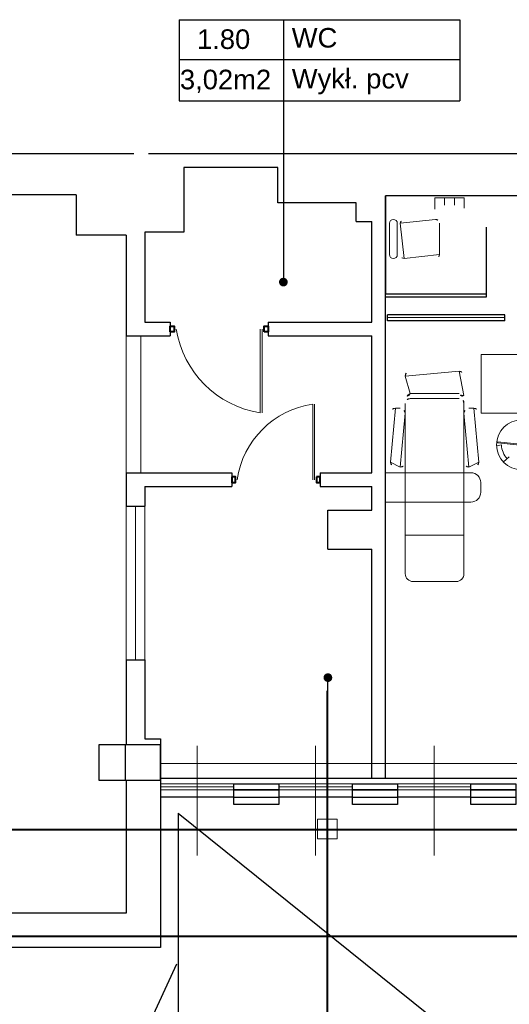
# Model space of a CAD drawing. Header units: millimetres. Extents: x 6612728327 to 6612744462, y 5733542327 to 5733552841.
# Tile 28 of 124: x 6612734605 to 6612735105, y 5733544055 to 5733545061. Entities that reach past the tile are written whole.
import ezdxf

# ---------------------------------------------------------------- set-up
doc = ezdxf.new("R2010")
doc.units = ezdxf.units.MM
doc.header["$MEASUREMENT"] = 0
for name, color, linetype in [('!!!!_SCIANY GRUBE', 7, 'Continuous'), ('_ATECHN-MEBLE', 7, 'Continuous'), ('_ATECHN-MEDYCZ.', 7, 'Continuous'), ('_ATECHN-STELAŻE', 7, 'Continuous'), ('_ATECHN-WYPOSAŻ.', 7, 'Continuous'), ('A_A-OPISY POM', 7, 'Continuous'), ('A_ocieplenie', 7, 'Continuous'), ('A_Stolarka_okna', 7, 'Continuous'), ('inw_PODCIĄGI', 7, 'Continuous'), ('inw_STOLARKA', 7, 'Continuous'), ('inw_STOLARKAOKIENNA', 7, 'Continuous'), ('inw_słupy STAL', 7, 'Continuous'), ('inw_WIDOK', 7, 'Continuous'), ('WIDOK', 7, 'Continuous')]:
    doc.layers.add(name, color=color, linetype=linetype)
doc.styles.add('GENERATED_STYLE_1', font='arial.ttf')

msp = doc.modelspace()

# ---------------------------------------------------------------- hatches: boundary and pattern name
at = {"layer": 'A_A-OPISY POM', "linetype": 'Continuous', "lineweight": 25}
for points in [[(6612734874.089869, 5733544788.270693, 1), (6612734874.089869, 5733544797.270693, 1)], [(6612734919.562922, 5733544393.045317, 1), (6612734919.562922, 5733544384.045317, 1)]]:
    msp.add_hatch(color=7, dxfattribs=at).paths.add_polyline_path(points)

# ---------------------------------------------------------------- linework, layer by layer
at = {"layer": '!!!!_SCIANY GRUBE', "color": 7, "lineweight": 30}
for p, q in [((6612734721.516482, 5733544923.844683), (6612734452.516482, 5733544923.844683)), ((6612735126.516483, 5733544923.844683), (6612734736.516482, 5733544923.844683)), ((6612734868.516483, 5733544909.844683), (6612734772.516482, 5733544909.844683)), ((6612734772.516482, 5733544909.844683), (6612734772.516482, 5733544843.844683)), ((6612734868.516483, 5733544873.844683), (6612734868.516483, 5733544909.844683)), ((6612734662.516482, 5733544881.844683), (6612734432.516482, 5733544881.844683)), ((6612734662.516482, 5733544881.844683), (6612734662.516482, 5733544840.844683)), ((6612735126.516483, 5733544880.844683), (6612734978.516483, 5733544880.844683)), ((6612734978.516483, 5733544285.844682), (6612734978.516483, 5733544880.844683)), ((6612734948.516483, 5733544873.844683), (6612734868.516483, 5733544873.844683)), ((6612734948.516483, 5733544854.844683), (6612734948.516483, 5733544873.844683)), ((6612734948.516483, 5733544854.844683), (6612734964.516483, 5733544854.844683)), ((6612734964.516483, 5733544751.844683), (6612734964.516483, 5733544854.844683)), ((6612734713.516482, 5733544840.844683), (6612734662.516482, 5733544840.844683)), ((6612734713.516482, 5733544840.844683), (6612734713.516482, 5733544737.844683)), ((6612734732.516482, 5733544843.844683), (6612734732.516482, 5733544751.844683)), ((6612734772.516482, 5733544843.844683), (6612734732.516482, 5733544843.844683)), ((6612734732.516482, 5733544751.844683), (6612734758.516482, 5733544751.844683)), ((6612734758.516482, 5733544751.844683), (6612734758.516482, 5733544737.844683)), ((6612734858.516483, 5733544751.844683), (6612734964.516483, 5733544751.844683)), ((6612734858.516483, 5733544751.844683), (6612734858.516483, 5733544737.844683)), ((6612734713.516482, 5733544737.844683), (6612734758.516482, 5733544737.844683)), ((6612734858.516483, 5733544737.844683), (6612734964.516483, 5733544737.844683)), ((6612734964.516483, 5733544597.844683), (6612734964.516483, 5733544737.844683)), ((6612734713.516482, 5733544597.844683), (6612734713.516482, 5733544563.844683)), ((6612734713.516482, 5733544597.844683), (6612734821.516483, 5733544597.844683)), ((6612734821.516483, 5733544597.844683), (6612734821.516483, 5733544583.844683)), ((6612734911.516483, 5733544597.844683), (6612734964.516483, 5733544597.844683)), ((6612734911.516483, 5733544597.844683), (6612734911.516483, 5733544583.844683)), ((6612734732.516482, 5733544583.844683), (6612734732.516482, 5733544563.844683)), ((6612734732.516482, 5733544583.844683), (6612734821.516483, 5733544583.844683)), ((6612734911.516483, 5733544583.844683), (6612734964.516483, 5733544583.844683)), ((6612734964.516483, 5733544559.844683), (6612734964.516483, 5733544583.844683)), ((6612734713.516482, 5733544563.844683), (6612734732.516482, 5733544563.844683)), ((6612734919.516483, 5733544559.844683), (6612734964.516483, 5733544559.844683)), ((6612734919.516483, 5733544519.844683), (6612734919.516483, 5733544559.844683)), ((6612734919.516483, 5733544519.844683), (6612734964.516483, 5733544519.844683)), ((6612734964.516483, 5733544285.844682), (6612734964.516483, 5733544519.844683)), ((6612734713.516482, 5733544406.844682), (6612734713.516482, 5733544319.844682)), ((6612734713.516482, 5733544406.844682), (6612734732.516482, 5733544406.844682)), ((6612734732.516482, 5733544406.844682), (6612734732.516482, 5733544325.844682)), ((6612734732.516482, 5733544325.844682), (6612734748.516482, 5733544325.844682)), ((6612734748.516482, 5733544325.844682), (6612734748.516482, 5733544283.844682)), ((6612734712.516482, 5733544319.844682), (6612734685.516482, 5733544319.844682)), ((6612734685.516482, 5733544319.844682), (6612734685.516482, 5733544283.844682)), ((6612734685.516482, 5733544283.844682), (6612734712.516482, 5733544283.844682)), ((6612734713.516482, 5733544283.844682), (6612734713.516482, 5733544147.844682)), ((6612734748.516482, 5733544283.844682), (6612734748.516482, 5733544112.844682)), ((6612734713.516482, 5733544147.844682), (6612734574.516482, 5733544147.844682)), ((6612734748.516482, 5733544112.844682), (6612734571.516482, 5733544112.844682))]:
    msp.add_line(p, q, dxfattribs=at)
at = {"layer": '!!!!_SCIANY GRUBE', "color": 7, "lineweight": 30, "flags": 128}
for points in [[(6612735078.516483, 5733544880.844683), (6612734978.516483, 5733544880.844683), (6612734978.516483, 5733544780.844683), (6612735081.516483, 5733544780.844683)], [(6612734978.497007, 5733544777.839381), (6612735081.516483, 5733544777.844683), (6612735081.516483, 5733544780.844683)]]:
    msp.add_lwpolyline(points, dxfattribs=at)
for points in [[(6612734712.516482, 5733544283.844682), (6612734748.516482, 5733544283.844682), (6612734748.516482, 5733544319.844682), (6612734712.516482, 5733544319.844682)], [(6612734712.516482, 5733544283.844682), (6612734748.516482, 5733544283.844682), (6612734748.516482, 5733544319.844682), (6612734712.516482, 5733544319.844682)], [(6612734823.516483, 5733544279.844682), (6612734869.516483, 5733544279.844682), (6612734869.516483, 5733544273.844682), (6612734823.516483, 5733544273.844682)], [(6612734823.516483, 5733544273.844682), (6612734869.516483, 5733544273.844682), (6612734869.516483, 5733544258.844682), (6612734823.516483, 5733544258.844682)], [(6612734944.516483, 5733544279.844682), (6612734990.516483, 5733544279.844682), (6612734990.516483, 5733544273.844682), (6612734944.516483, 5733544273.844682)], [(6612734944.516483, 5733544273.844682), (6612734990.516483, 5733544273.844682), (6612734990.516483, 5733544258.844682), (6612734944.516483, 5733544258.844682)], [(6612735065.516483, 5733544279.844682), (6612735111.516483, 5733544279.844682), (6612735111.516483, 5733544273.844682), (6612735065.516483, 5733544273.844682)], [(6612735065.516483, 5733544273.844682), (6612735111.516483, 5733544273.844682), (6612735111.516483, 5733544258.844682), (6612735065.516483, 5733544258.844682)]]:
    msp.add_lwpolyline(points, close=True, dxfattribs=at)
at = {"layer": '_ATECHN-MEBLE', "color": 7, "lineweight": 18}
for p, q in [((6612734982.452532, 5733544852.882405), (6612734982.452532, 5733544820.882405)), ((6612734990.452532, 5733544852.882405), (6612734990.452532, 5733544820.882405)), ((6612734998.513773, 5733544668.773139), (6612734998.513773, 5733544494.792016)), ((6612735053.513773, 5733544673.773139), (6612735003.513773, 5733544673.773139)), ((6612735058.513773, 5733544494.792016), (6612735058.513773, 5733544668.773139)), ((6612735006.513773, 5733544486.792016), (6612735050.513773, 5733544486.792016))]:
    msp.add_line(p, q, dxfattribs=at)
at = {"layer": '_ATECHN-MEBLE', "color": 7, "lineweight": 18, "flags": 128}
for points in [[(6612735033.452532, 5733544852.882405), (6612735033.452532, 5733544820.882405, -0.4142135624), (6612735029.452532, 5733544816.882405), (6612734997.452532, 5733544816.882405, -0.4142135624), (6612734993.452532, 5733544820.882405), (6612734993.452532, 5733544852.882405, -0.4142135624), (6612734997.452532, 5733544856.882405), (6612735029.452532, 5733544856.882405, -0.4142135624)], [(6612735053.513773, 5733544678.773139), (6612735003.513773, 5733544678.773139, -0.5445951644), (6612734998.513773, 5733544676.792016), (6612734998.513773, 5733544696.792016, -0.4142135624), (6612735003.513773, 5733544701.792016), (6612735053.513773, 5733544701.792016, -0.4142135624), (6612735058.513773, 5733544696.792016), (6612735058.513773, 5733544676.792016, -0.5445951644)], [(6612734993.513773, 5733544663.773139), (6612734988.513773, 5733544663.773139, 0.4142135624), (6612734983.513773, 5733544658.773139), (6612734983.513773, 5733544608.773139, 0.4142135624), (6612734988.513773, 5733544603.773139), (6612734993.513773, 5733544603.773139, 0.4142135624), (6612734998.513773, 5733544608.773139), (6612734998.513773, 5733544658.773139, 0.4142135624)], [(6612735063.513773, 5733544663.773139), (6612735068.513773, 5733544663.773139, -0.4142135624), (6612735073.513773, 5733544658.773139), (6612735073.513773, 5733544608.773139, -0.4142135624), (6612735068.513773, 5733544603.773139), (6612735063.513773, 5733544603.773139, -0.4142135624), (6612735058.513773, 5733544608.773139), (6612735058.513773, 5733544658.773139, -0.4142135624)], [(6612734978.516483, 5733544597.923466), (6612735065.644412, 5733544597.923466, -0.4142135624), (6612735075.644412, 5733544587.923466), (6612735075.644412, 5733544577.941954, -0.4142135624), (6612735065.644412, 5733544567.941954), (6612734978.516483, 5733544567.941954)]]:
    msp.add_lwpolyline(points, format="xyb", close=True, dxfattribs=at)
msp.add_lwpolyline([(6612735076.15122, 5733544718.783266), (6612735076.15122, 5733544658.783266), (6612735146.15122, 5733544658.783266), (6612735146.15122, 5733544718.783266)], close=True, dxfattribs=at)
for points in [[(6612735096.859717, 5733544626.368752), (6612735091.877013, 5733544625.530722)], [(6612735115.322147, 5733544626.024115), (6612735092.946566, 5733544628.380711), (6612735093.069397, 5733544629.574411), (6612735115.414579, 5733544627.221025)], [(6612735104.777318, 5733544614.221275), (6612735098.739042, 5733544609.088691)], [(6612735058.513773, 5733544534.073011), (6612734998.513773, 5733544534.073011)]]:
    msp.add_lwpolyline(points, dxfattribs=at)
at = {"layer": '_ATECHN-MEBLE', "color": 7, "lineweight": 18}
msp.add_circle((6612735117.270504, 5733544626.475675), 25.411066, dxfattribs=at)
for centre, radius, start, end in [((6612734986.452532, 5733544852.882405), 4, 0, 180), ((6612734986.452532, 5733544820.882405), 4, 180, 0), ((6612735003.513773, 5733544668.773139), 5, 90, 180), ((6612735053.513773, 5733544668.773139), 5, 0, 90), ((6612735117.270504, 5733544626.475675), 20.411066, 180.299983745, 223.863987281), ((6612735006.513773, 5733544494.792016), 8, 180, 270), ((6612735050.513773, 5733544494.792016), 8, 270, 0)]:
    msp.add_arc(centre, radius, start, end, dxfattribs=at)
at = {"layer": '_ATECHN-MEDYCZ.', "color": 7, "lineweight": 18}
for p, q in [((6612735028.77067, 5733544878.870744), (6612735028.77067, 5733544871.510711)), ((6612735028.77067, 5733544878.870744), (6612735028.77067, 5733544871.510711)), ((6612735028.77067, 5733544878.870744), (6612735028.77067, 5733544871.510711)), ((6612735038.77067, 5733544878.870744), (6612735038.77067, 5733544871.510711)), ((6612735048.77067, 5733544878.870744), (6612735048.77067, 5733544871.510711)), ((6612735058.77067, 5733544878.870744), (6612735058.77067, 5733544871.510711))]:
    msp.add_line(p, q, dxfattribs=at)
at = {"layer": '_ATECHN-MEDYCZ.', "color": 7, "lineweight": 18, "flags": 128}
msp.add_lwpolyline([(6612735058.77067, 5733544868.239585), (6612735058.77067, 5733544878.870744), (6612735028.77067, 5733544878.870744), (6612735028.77067, 5733544867.382203)], dxfattribs=at)
at = {"layer": '_ATECHN-STELAŻE', "color": 7, "lineweight": 30}
for p, q in [((6612735081.516483, 5733544780.844683), (6612735081.516483, 5733544849.020775)), ((6612735100.252806, 5733544759.238424), (6612734980.252806, 5733544759.238424)), ((6612734980.252806, 5733544753.238424), (6612734980.252806, 5733544759.238424)), ((6612735100.252806, 5733544753.238424), (6612735100.252806, 5733544759.238424)), ((6612735100.252806, 5733544753.238424), (6612734980.252806, 5733544753.238424))]:
    msp.add_line(p, q, dxfattribs=at)
at = {"layer": '_ATECHN-WYPOSAŻ.', "color": 7, "lineweight": 18, "flags": 128}
msp.add_lwpolyline([(6612734980.252806, 5733544756.640368), (6612735100.252806, 5733544756.640368)], dxfattribs=at)
at = {"layer": 'A_A-OPISY POM', "color": 7, "lineweight": 25}
for p, q in [((6612734767.742778, 5733545060.957548), (6612735054.386639, 5733545060.957548)), ((6612734767.742778, 5733545060.957548), (6612734767.742778, 5733544977.983837)), ((6612734874.089869, 5733545060.957548), (6612734874.089869, 5733544978.814425)), ((6612735054.386639, 5733545060.957548), (6612735054.386639, 5733544977.983837)), ((6612734767.742778, 5733545020.214141), (6612735054.386639, 5733545020.214141)), ((6612734767.742778, 5733544977.983837), (6612735054.386639, 5733544977.983837))]:
    msp.add_line(p, q, dxfattribs=at)
at = {"layer": 'A_A-OPISY POM', "color": 7, "lineweight": 25, "flags": 128}
for points in [[(6612734874.089869, 5733544978.814425), (6612734874.089869, 5733544792.770693)], [(6612734919.562922, 5733544050.106071), (6612734919.562922, 5733544388.545317)]]:
    msp.add_lwpolyline(points, dxfattribs=at)
at = {"layer": 'A_ocieplenie', "color": 7, "lineweight": 30}
for p, q in [((6612734823.516483, 5733544266.344682), (6612734869.516483, 5733544266.344682)), ((6612734944.516483, 5733544266.344682), (6612734990.516483, 5733544266.344682)), ((6612735065.516483, 5733544266.344682), (6612735111.516483, 5733544266.344682))]:
    msp.add_line(p, q, dxfattribs=at)
at = {"layer": 'A_Stolarka_okna', "color": 7, "lineweight": 20}
for p, q in [((6612734786.016482, 5733544318.968817), (6612734786.016482, 5733544206.826604)), ((6612734907.016483, 5733544318.968817), (6612734907.016483, 5733544206.826604)), ((6612735028.016483, 5733544318.968817), (6612735028.016483, 5733544206.826604))]:
    msp.add_line(p, q, dxfattribs=at)
at = {"layer": 'inw_PODCIĄGI', "color": 7, "lineweight": 18}
for p, q in [((6612734713.516482, 5733544597.844683), (6612734713.516482, 5733544737.844683)), ((6612734728.516482, 5733544597.844683), (6612734728.516482, 5733544737.844683)), ((6612734748.516482, 5733544300.844682), (6612735312.516483, 5733544300.844682))]:
    msp.add_line(p, q, dxfattribs=at)
at = {"layer": 'inw_STOLARKA', "color": 7, "lineweight": 18}
for p, q in [((6612734850.353217, 5733544744.844683), (6612734850.353217, 5733544659.130397)), ((6612734852.394033, 5733544744.844683), (6612734852.394033, 5733544659.130397)), ((6612734904.169544, 5733544590.844683), (6612734904.169544, 5733544667.987539)), ((6612734906.006279, 5733544590.844683), (6612734906.006279, 5733544667.987539))]:
    msp.add_line(p, q, dxfattribs=at)
at = {"layer": 'inw_STOLARKA', "color": 7, "lineweight": 40, "flags": 128}
for points in [[(6612734758.516482, 5733544741.783458), (6612734758.516482, 5733544747.905907), (6612734762.598116, 5733544747.905907), (6612734762.598116, 5733544741.783458)], [(6612734854.434851, 5733544741.783458), (6612734854.434851, 5733544747.905907), (6612734858.516483, 5733544747.905907), (6612734858.516483, 5733544741.783458)], [(6612734821.516483, 5733544593.599784), (6612734821.516483, 5733544588.089581), (6612734825.189952, 5733544588.089581), (6612734825.189952, 5733544593.599784)], [(6612734907.843014, 5733544593.599784), (6612734907.843014, 5733544588.089581), (6612734911.516483, 5733544588.089581), (6612734911.516483, 5733544593.599784)]]:
    msp.add_lwpolyline(points, close=True, dxfattribs=at)
at = {"layer": 'inw_STOLARKA', "color": 7, "lineweight": 18}
for centre, radius, start, end in [((6612734866.674937, 5733544761.166403), 103.333175, 189.08835611, 260.91164389), ((6612734916.984994, 5733544578.029232), 90.866566, 98.108001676, 171.891998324)]:
    msp.add_arc(centre, radius, start, end, dxfattribs=at)
at = {"layer": 'inw_STOLARKAOKIENNA', "color": 7, "lineweight": 18}
for p, q in [((6612734713.516482, 5733544563.844683), (6612734713.516482, 5733544406.844682)), ((6612734723.016482, 5733544563.844683), (6612734723.016482, 5733544406.844682)), ((6612734732.516482, 5733544563.844683), (6612734732.516482, 5733544406.844682)), ((6612734748.516482, 5733544279.844682), (6612734823.516483, 5733544279.844682)), ((6612734748.516482, 5733544276.844682), (6612734823.516483, 5733544276.844682)), ((6612734748.516482, 5733544273.844682), (6612734823.516483, 5733544273.844682)), ((6612734869.516483, 5733544279.844682), (6612734944.516483, 5733544279.844682)), ((6612734869.516483, 5733544276.844682), (6612734944.516483, 5733544276.844682)), ((6612734869.516483, 5733544273.844682), (6612734944.516483, 5733544273.844682)), ((6612734990.516483, 5733544279.844682), (6612735065.516483, 5733544279.844682)), ((6612734990.516483, 5733544276.844682), (6612735065.516483, 5733544276.844682)), ((6612734990.516483, 5733544273.844682), (6612735065.516483, 5733544273.844682))]:
    msp.add_line(p, q, dxfattribs=at)
at = {"layer": 'inw_słupy STAL', "color": 7, "lineweight": 40}
for p, q in [((6612734918.917494, 5733544375.14598), (6612734918.917494, 5733543457.131468)), ((6612738193.618263, 5733544233.092226), (6612731668.194652, 5733544233.092226)), ((6612738193.618263, 5733544124.092226), (6612731668.194652, 5733544124.092226))]:
    msp.add_line(p, q, dxfattribs=at)
at = {"layer": 'inw_słupy STAL', "color": 7, "lineweight": 18, "flags": 128}
msp.add_lwpolyline([(6612734908.917494, 5733544223.935069), (6612734928.917494, 5733544223.935069), (6612734928.917494, 5733544243.935069), (6612734908.917494, 5733544243.935069)], close=True, dxfattribs=at)
at = {"layer": 'inw_WIDOK', "color": 7, "lineweight": 30}
for p, q in [((6612734748.516482, 5733544285.844682), (6612735312.516483, 5733544285.844682)), ((6612734748.516482, 5733544266.844682), (6612734823.516483, 5733544266.844682)), ((6612734869.516483, 5733544266.844682), (6612734944.516483, 5733544266.844682)), ((6612734990.516483, 5733544266.844682), (6612735065.516483, 5733544266.844682))]:
    msp.add_line(p, q, dxfattribs=at)
at = {"layer": 'WIDOK', "color": 7}
for p, q in [((6612734766.516482, 5733544250.139491), (6612735646.487245, 5733543542.421411)), ((6612734766.516482, 5733544250.139491), (6612734766.516482, 5733543457.131468)), ((6612734522.516482, 5733543565.63949), (6612734765.279472, 5733544096.139491))]:
    msp.add_line(p, q, dxfattribs=at)

# ---------------------------------------------------------------- texts
at = {"layer": 'A_A-OPISY POM', "color": 7, "lineweight": 25, "char_height": 20.00000003, "attachment_point": 7, "style": 'GENERATED_STYLE_1'}
for s, insert in [('\\A1;{\\pql;\\fArial|b0|i0|c238|p38;1.80}', (6612734785.916492, 5733545030.772027)), ('\\A1;{\\pql;\\fArial|b0|i0|c238|p38;WC}', (6612734882.626045, 5733545032.176119)), ('\\A1;{\\pql;\\fArial|b0|i0|c238|p38;Wykł. pcv}', (6612734882.626045, 5733544984.677762)), ('\\A1;{\\pql;\\fArial|b0|i0|c238|p38;3,02m2}', (6612734768.451307, 5733544986.107934))]:
    msp.add_mtext(s, dxfattribs=dict(at, insert=insert))

doc.saveas('drawing.dxf')
